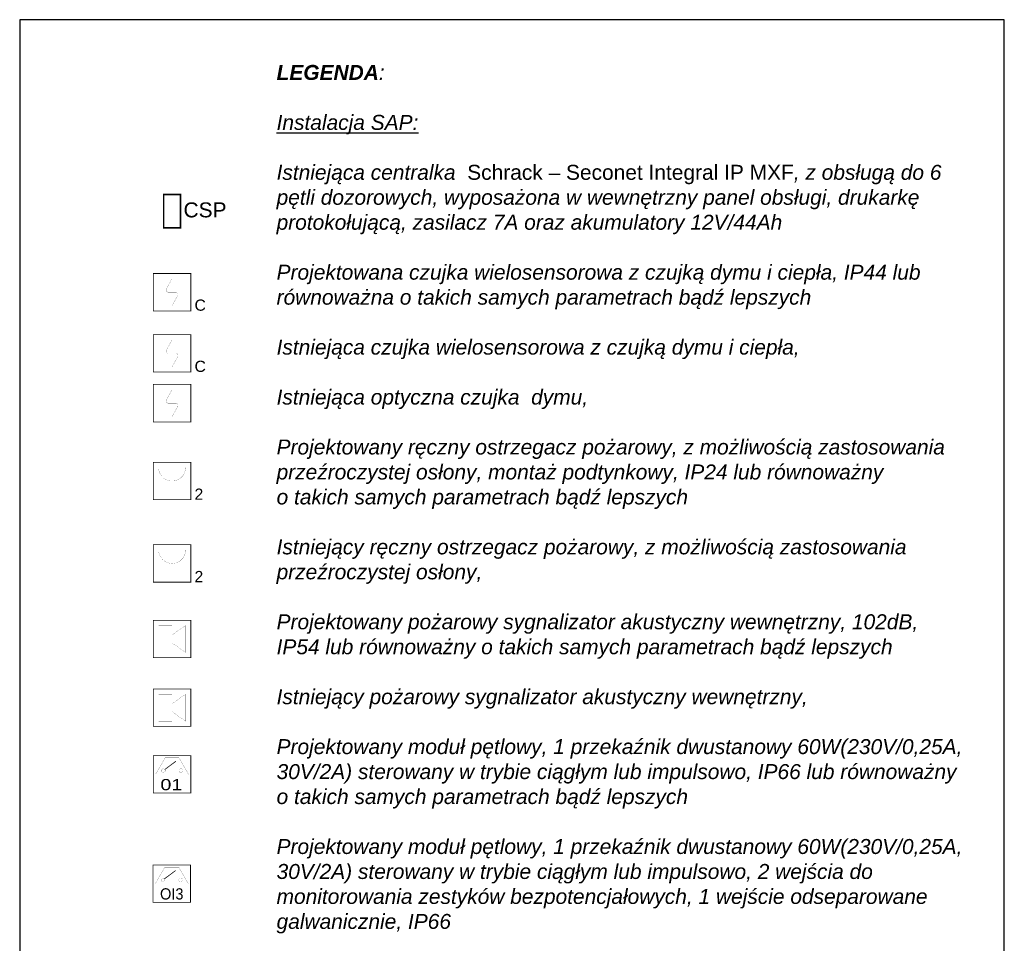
# Model space of a CAD drawing. Header units: millimetres. Extents: x 4005 to 9827, y 3530 to 6829.
# Tile 5 of 5: x 8509 to 9824, y 5596 to 6829. Entities that reach past the tile are written whole.
import ezdxf
from ezdxf.enums import TextEntityAlignment as Align

# ---------------------------------------------------------------- set-up
doc = ezdxf.new("R2010")
doc.units = ezdxf.units.MM
doc.set_wipeout_variables(frame=1)
for name, color, linetype in [('_IE_Legenda opisy', 7, 'Continuous'), ('_IE_Legenda ramka', 7, 'Continuous'), ('_IE_SAP_elementy', 1, 'Continuous'), ('_IE_SSP istniejace', 251, 'Continuous'), ('SAP_elementy', 1, 'Continuous'), ('SchSec_adres_wejscia', 4, 'Continuous')]:
    doc.layers.add(name, color=color, linetype=linetype)
doc.styles.add('ARIAL', font='txt')
doc.styles.get("Standard").update_dxf_attribs({"font": 'arial.ttf'})

# ---------------------------------------------------------------- blocks, each defined once
blk = doc.blocks.new('*U13')
at = {"color": 6}
blk.add_wipeout([(-25, -25), (-25, 25), (25, 25), (25, -25)], dxfattribs=at)
for points, const_width in [([(-25, -25), (-25, 25), (25, 25), (25, -25)], 1), ([(-22, 0), (-9.3, 22), (9.3, 22), (22, 0)], 0.22)]:
    blk.add_lwpolyline(points, close=True, dxfattribs=dict(at, const_width=const_width))
at = {"color": 6, "const_width": 1}
blk.add_lwpolyline([(-9.7, 6.5), (5.1, 17.5)], dxfattribs=at)
at = {"color": 6, "const_width": 0.2}
for points in [[(-14.2, 5), (-14.2, 5, -0.414214), (-11.7, 7.5), (-11.7, 7.5, -0.414214), (-9.2, 5), (-9.2, 5, -0.414214), (-11.7, 2.5), (-11.7, 2.5, -0.414214)], [(14.2, 5), (14.2, 5, 0.414214), (11.7, 7.5), (11.7, 7.5, 0.414214), (9.2, 5), (9.2, 5, 0.414214), (11.7, 2.5), (11.7, 2.5, 0.414214)]]:
    blk.add_lwpolyline(points, format="xyb", close=True, dxfattribs=at)
at = {"color": 6, "style": 'ARIAL', "width": 1.258108}
blk.add_text('01', height=15, dxfattribs=at).set_placement((-15.6, -21.2), (13.7, -21.2), align=Align.FIT)
blk = doc.blocks.new('*U15')
blk.add_wipeout([(-12.5, -12.5), (-12.5, 12.5), (12.5, 12.5), (12.5, -12.5)])
at = {"const_width": 0.5}
blk.add_lwpolyline([(-12.5, -12.5), (-12.5, 12.5), (12.5, 12.5), (12.5, -12.5)], close=True, dxfattribs=at)
at = {"const_width": 0.1}
blk.add_lwpolyline([(0, 9), (-3.79, 2.23, 0.572988), (-2.48, 0), (2.48, 0, -0.572988), (3.79, -2.23), (0, -9)], format="xyb", dxfattribs=at)
at = {"insert": (15, -12.5), "char_height": 7.5, "attachment_point": 7}
blk.add_mtext_dynamic_manual_height_columns('\\pxql;{\\fArial|b0|i0|c238|p34;C}', width=19.2438, gutter_width=10, heights=[0], dxfattribs=at)
blk = doc.blocks.new('*U18')
blk.add_wipeout([(-25, -25), (-25, 25), (25, 25), (25, -25)])
for points, const_width in [([(-25, -25), (-25, 25), (25, 25), (25, -25)], 1), ([(-18, -18), (-18, 18), (0, 18), (0, -18)], 0.18), ([(0, -5.4), (0, 5.4), (18, 18), (18, -18)], 0.18)]:
    blk.add_lwpolyline(points, close=True, dxfattribs=dict(const_width=const_width))
blk = doc.blocks.new('*U31')
blk.add_wipeout([(-25, -25), (-25, 25), (25, 25), (25, -25)])
at = {"const_width": 1}
blk.add_lwpolyline([(-25, -25), (-25, 25), (25, 25), (25, -25)], close=True, dxfattribs=at)
at = {"const_width": 0.2}
blk.add_lwpolyline([(-18, 18), (-18, 18, 0.414214), (0, 0), (0, 0), (0, -18), (0, 0), (0, 0, 0.414214), (18, 18), (18, 18)], format="xyb", dxfattribs=at)
at = {"insert": (30, -25), "char_height": 15, "attachment_point": 7}
blk.add_mtext_dynamic_manual_height_columns('\\pxql;2', width=19.244, gutter_width=10, heights=[0], dxfattribs=at)
at = {"layer": 'SchSec_adres_wejscia', "flags": 8}
blk.add_attdef('WEJ_1', text='', height=16, dxfattribs=at).set_placement((0, 29), align=Align.CENTER)
blk = doc.blocks.new('*U56')
at = {"layer": '_IE_Legenda ramka', "color": 7}
blk.add_lwpolyline([(1315.3, 0), (0, 0), (0, -1976.9), (1315.3, -1976.9)], close=True, dxfattribs=at)
blk = doc.blocks.new('*U83')
blk.add_wipeout([(-25, -25), (-25, 25), (25, 25), (25, -25)])
for points, const_width in [([(-25, -25), (-25, 25), (25, 25), (25, -25)], 1), ([(-18, -18), (-18, 18), (0, 18), (0, -18)], 0.18), ([(0, -5.4), (0, 5.4), (18, 18), (18, -18)], 0.18)]:
    blk.add_lwpolyline(points, close=True, dxfattribs=dict(const_width=const_width))
blk = doc.blocks.new('G$C4B0BEC18')
at = {"color": 6}
blk.add_wipeout([(-39.2, -30), (-39.2, 20), (10.8, 20), (10.8, -30)], dxfattribs=at).dxf.layer = '_IE_SAP_elementy'
at = {"layer": '_IE_SAP_elementy', "color": 6}
for points, const_width in [([(-39.2, -30), (-39.2, 20), (10.8, 20), (10.8, -30)], 1), ([(-36.2, -5), (-23.5, 17), (-4.9, 17), (7.8, -5)], 0.22)]:
    blk.add_lwpolyline(points, close=True, dxfattribs=dict(at, const_width=const_width))
at = {"layer": '_IE_SAP_elementy', "color": 6, "const_width": 0.2}
for points in [[(-28.5, 0), (-28.5, 0, -0.414214), (-26, 2.5), (-26, 2.5, -0.414214), (-23.5, 0), (-23.5, 0, -0.414214), (-26, -2.5), (-26, -2.5, -0.414214)], [(0, 0), (0, 0, 0.414214), (-2.5, 2.5), (-2.5, 2.5, 0.414214), (-5, 0), (-5, 0, 0.414214), (-2.5, -2.5), (-2.5, -2.5, 0.414214)]]:
    blk.add_lwpolyline(points, format="xyb", close=True, dxfattribs=at)
at = {"layer": '_IE_SAP_elementy', "color": 6, "const_width": 1}
blk.add_lwpolyline([(-23.9, 1.5), (-9.1, 12.5)], dxfattribs=at)
at = {"layer": '_IE_SAP_elementy', "color": 6, "style": 'ARIAL', "width": 0.926655}
blk.add_text('OI3', height=15, dxfattribs=at).set_placement((-29.9, -26.2), (1.4, -26.2), align=Align.FIT)

msp = doc.modelspace()

# ---------------------------------------------------------------- linework, layer by layer
at = {"layer": '_IE_SSP istniejace', "const_width": 2}
msp.add_lwpolyline([(8701.3, 6596.1), (8701.3, 6551.6), (8723.8, 6551.6), (8723.8, 6596.1)], close=True, dxfattribs=at)

# ---------------------------------------------------------------- block references
at = {"layer": '_IE_SAP_elementy', "xscale": 2, "yscale": 2, "zscale": 2}
msp.add_blockref('*U15', (8712.5, 6465.6), dxfattribs=at)
at = {"layer": '_IE_SAP_elementy'}
msp.add_blockref('*U18', (8712.5, 6002.6), dxfattribs=at)
at = {"layer": '_IE_SAP_elementy', "color": 6}
msp.add_blockref('*U13', (8712.5, 5821.8), dxfattribs=at)
at = {"layer": 'SAP_elementy'}
msp.add_blockref('*U31', (8712.5, 6213.4), dxfattribs=at)

# ---------------------------------------------------------------- texts
at = {"layer": '_IE_Legenda opisy', "insert": (8852.1, 6769), "char_height": 20, "attachment_point": 1}
msp.add_mtext_dynamic_manual_height_columns('\\A1;{\\fArial|b1|i1|c238|p34;LEGENDA\\fArial|b0|i1|c238|p34;:\\P\\P\\LInstalacja SAP:\\P\\P\\lIstniejąca centralka \\fHelvetica|b0|i0|c1|p32; Schrack – Seconet Integral IP MXF\\fArial|b0|i1|c238|p34;, z obsługą do 6 pętli dozorowych, wyposażona w wewnętrzny panel obsługi, drukarkę protokołującą, zasilacz 7A oraz akumulatory 12V/44Ah  \\P}\\P{\\fArial|b0|i1|c238|p34;Projektowana czujka wielosensorowa z czujką dymu i ciepła, IP44 lub równoważna o takich samych parametrach bądź lepszych\\P}\\P{\\fArial|b0|i1|c238|p34;Istniejąca czujka wielosensorowa z czujką dymu i ciepła,\\P}\\P{\\fArial|b0|i1|c238|p34;Istniejąca optyczna czujka  dymu,\\P\\PProjektowany ręczny ostrzegacz pożarowy, z możliwością zastosowania przeźroczystej osłony, montaż podtynkowy, IP24 lub równoważny \\Po takich samych parametrach bądź lepszych\\P\\PIstniejący ręczny ostrzegacz pożarowy, z możliwością zastosowania przeźroczystej osłony,\\P\\PProjektowany pożarowy sygnalizator akustyczny wewnętrzny, 102dB, IP54 lub równoważny o takich samych parametrach bądź lepszych\\P\\PIstniejący pożarowy sygnalizator akustyczny wewnętrzny,\\P\\PProjektowany moduł pętlowy, 1 przekaźnik dwustanowy 60W(230V/0,25A, 30V/2A) sterowany w trybie ciągłym lub impulsowo, IP66 lub równoważny o takich samych parametrach bądź lepszych\\P\\PProjektowany moduł pętlowy, 1 przekaźnik dwustanowy 60W(230V/0,25A, 30V/2A) sterowany w trybie ciągłym lub impulsowo, 2 wejścia do monitorowania zestyków bezpotencjałowych, 1 wejście odseparowane galwanicznie, IP66 \\P\\PIstniejący moduł pętlowy, 1 przekaźnik dwustanowy 60W(230V/0,25A, 30V/2A) sterowany w trybie ciągłym lub impulsowo, IP66\\P\\PIstniejący moduł pętlowy, 1 przekaźnik dwustanowy 60W(230V/0,25A, 30V/2A) sterowany w trybie ciągłym lub impulsowo, 2 wejścia do monitorowania zestyków bezpotencjałowych, 1 wejście odseparowane galwanicznie, IP66 \\P\\PProjektowany elektrotrzymacz 1,6W 24VDC 67mA 400N lub równoważny o takich samych parametrach bądź lepszych\\P\\PProj. linia kontrolno-sterująca - przewód typu HTKSHekw PH90 1x2x0,8\\P\\PProj. linii sygnalizacyjna - przewód typu HDGs 2x1,5mm²\\P\\PIstn. linia dozorowa - przewód typu YnTKSYekw 1x2x0,8\\P\\PIstn. linii sygnalizacyjna - przewód typu HDGs 2x1,5mm²\\P\\PIstn. element przeznaczony do demontażu}', width=913.595, gutter_width=12.5, heights=[0], dxfattribs=at)
at = {"layer": '_IE_SSP istniejace', "style": 'ARIAL', "flags": 12}
msp.add_attdef('CSP', text='RG', height=20, dxfattribs=at).set_placement((8756.5, 6575.5, 28.8), align=Align.MIDDLE)

# ---------------------------------------------------------------- next in the draw order: block references
msp.add_blockref('*U56', (8508.9, 6829.4))

# ---------------------------------------------------------------- next in the draw order: block references
at = {"color": 4}
msp.add_blockref('G$C4B0BEC18', (8726.3, 5680.9), dxfattribs=at)
at = {"layer": '_IE_SSP istniejace'}
msp.add_blockref('*U83', (8712.5, 5910.8), dxfattribs=at)

# ---------------------------------------------------------------- next in the draw order: wipeouts: each hides what was drawn before it
for points in [[(8687.5, 6358.9), (8687.5, 6408.9), (8737.5, 6408.9), (8737.5, 6358.9)], [(8687.5, 6292.4), (8687.5, 6342.4), (8737.5, 6342.4), (8737.5, 6292.4)], [(8687.5, 6078.4), (8687.5, 6128.4), (8737.5, 6128.4), (8737.5, 6078.4)]]:
    msp.add_wipeout(points).dxf.layer = '_IE_SSP istniejace'

# ---------------------------------------------------------------- next in the draw order: linework, layer by layer
at = {"layer": '_IE_SSP istniejace', "const_width": 1}
for points in [[(8687.5, 6358.9), (8687.5, 6408.9), (8737.5, 6408.9), (8737.5, 6358.9)], [(8687.5, 6292.4), (8687.5, 6342.4), (8737.5, 6342.4), (8737.5, 6292.4)], [(8687.5, 6078.4), (8687.5, 6128.4), (8737.5, 6128.4), (8737.5, 6078.4)]]:
    msp.add_lwpolyline(points, close=True, dxfattribs=at)
at = {"layer": '_IE_SSP istniejace', "const_width": 0.2}
for points in [[(8712.5, 6401.9), (8705, 6388.3, 0.572988), (8707.6, 6383.9), (8717.5, 6383.9, -0.572988), (8720.1, 6379.4), (8712.5, 6365.9)], [(8712.5, 6335.4), (8705, 6321.9, 0.572988), (8707.6, 6317.4), (8717.5, 6317.4, -0.572988), (8720.1, 6313), (8712.5, 6299.4)], [(8694.5, 6121.4), (8694.5, 6121.4, 0.414214), (8712.5, 6103.4), (8712.5, 6103.4), (8712.5, 6085.4), (8712.5, 6103.4), (8712.5, 6103.4, 0.414214), (8730.5, 6121.4), (8730.5, 6121.4)]]:
    msp.add_lwpolyline(points, format="xyb", dxfattribs=at)

# ---------------------------------------------------------------- next in the draw order: texts
at = {"layer": '_IE_SSP istniejace', "char_height": 15, "attachment_point": 7}
for s, insert in [('\\pxql;{\\fArial|b0|i0|c238|p34;C}', (8742.5, 6358.9)), ('\\pxql;2', (8742.5, 6078.4))]:
    msp.add_mtext_dynamic_manual_height_columns(s, width=19.244, gutter_width=10, heights=[0], dxfattribs=dict(at, insert=insert))

doc.saveas('drawing.dxf')
